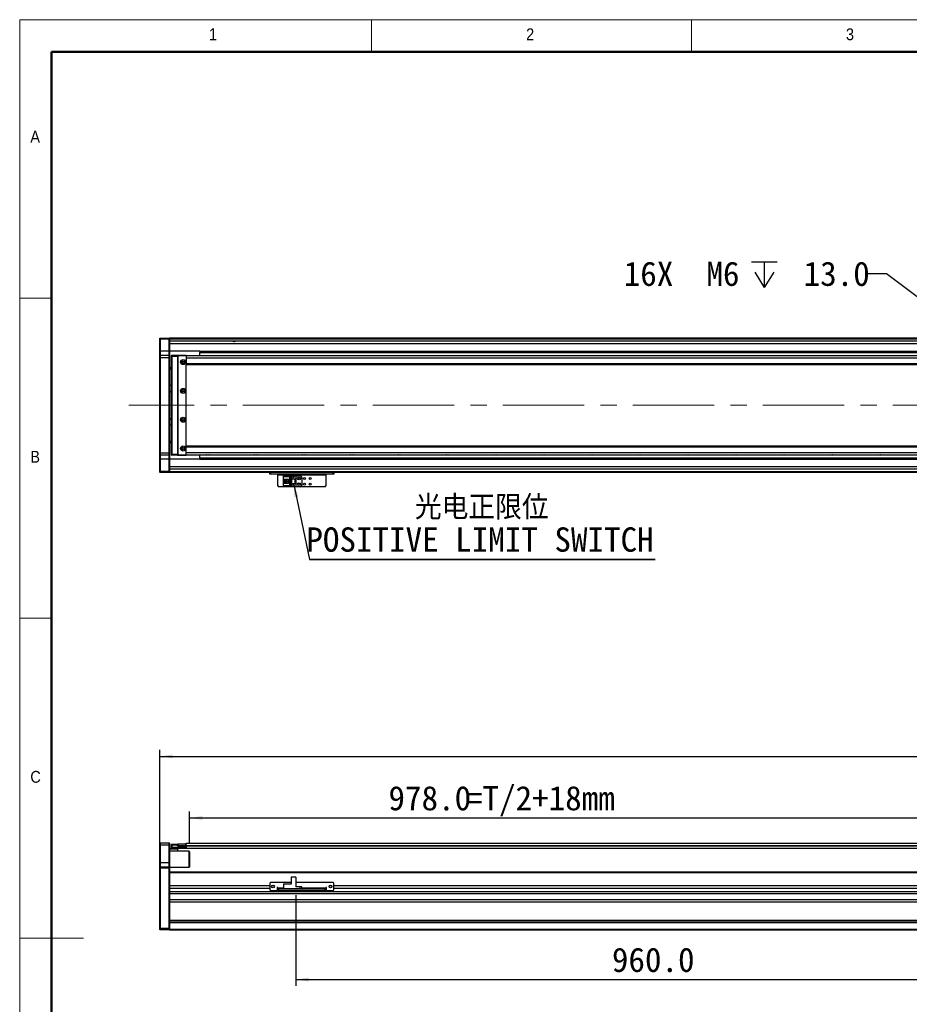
# Model space of a CAD drawing. Header units: millimetres. Extents: x 40 to 3320, y 40 to 2336.
# Tile 2 of 8: x 40 to 1153, y 1105 to 2336. Entities that reach past the tile are written whole.
import ezdxf

# ---------------------------------------------------------------- set-up
doc = ezdxf.new("R2010")
doc.units = ezdxf.units.MM
doc.header["$LTSCALE"] = 8
doc.linetypes.add('CENTERX2', pattern=[20.32, 12.7, -2.54, 2.54, -2.54])
doc.layers.add('DIMNS', color=7, linetype='Continuous')
doc.styles.add('SLDTEXTSTYLE0', font='Gothic.ttf', dxfattribs={"width": 0.913})
doc.styles.add('SLDTEXTSTYLE7', font='txt')
doc.styles.add('SLDTEXTSTYLE8', font='txt', dxfattribs={"bigfont": 'bigfont'})
doc.dimstyles.new('SLDDIMSTYLE1', dxfattribs={"dimtxt": 30.4, "dimasz": 16, "dimexe": 0, "dimexo": 0.0625, "dimgap": 7.6, "dimtad": 0, "dimtih": 1, "dimtoh": 1, "dimdec": 6, "dimrnd": 1e-09, "dimzin": 12, "dimdsep": 46, "dimtxsty": 'SLDTEXTSTYLE7', "dimsah": 1, "dimcen": 0, "dimadec": 0, "dimazin": 3, "dimtfac": 1, "dimtdec": 1, "dimtofl": 0, "dimtmove": 0, "dimatfit": 3, "dimfxl": 0, "dimfrac": 2, "dimtolj": 1, "dimtzin": 12, "dimarcsym": 0})
doc.dimstyles.new('SLDDIMSTYLE3', dxfattribs={"dimtxt": 30.4, "dimasz": 16, "dimexe": 0, "dimexo": 0.0625, "dimgap": 7.6, "dimtad": 2, "dimdec": 1, "dimrnd": 1e-09, "dimzin": 4, "dimdsep": 46, "dimtxsty": 'SLDTEXTSTYLE7', "dimsah": 1, "dimcen": 0.09, "dimadec": 0, "dimazin": 1, "dimtfac": 1, "dimtdec": 1, "dimtofl": 0, "dimtmove": 0, "dimatfit": 3, "dimfxl": 0, "dimfrac": 2, "dimtolj": 1, "dimtzin": 12, "dimarcsym": 0})
doc.dimstyles.new('SLDDIMSTYLE4', dxfattribs={"dimtxt": 0.18, "dimasz": 16, "dimexe": 0, "dimexo": 0.0625, "dimgap": 0, "dimtad": 0, "dimtih": 1, "dimtoh": 1, "dimdec": 0, "dimrnd": 1e-09, "dimzin": 0, "dimdsep": 46, "dimtxsty": 'Standard', "dimsah": 1, "dimcen": 0.09, "dimadec": 0, "dimazin": 0, "dimtfac": 16, "dimtdec": 0, "dimtofl": 0, "dimtmove": 0, "dimatfit": 3, "dimfxl": 0, "dimfrac": 2, "dimtolj": 1, "dimtzin": 0, "dimarcsym": 0})

# ---------------------------------------------------------------- blocks, each defined once
blk = doc.blocks.new('SW_SYMBOL_HOLE_DEPTH')
at = {"layer": 'DIMNS', "color": 0}
for p, q in [((0, 7000), (6400, 7000)), ((3200, 7000), (3200, 600)), ((800, 4440), (3200, 600)), ((5600, 4440), (3200, 600))]:
    blk.add_line(p, q, dxfattribs=at)
blk = doc.blocks.new('_D_1')
at = {"layer": 'DIMNS'}
for p, q in [((1124, 2018.4), (1098.3, 2018.4)), ((1243.3, 1928.6), (1124, 2018.4))]:
    blk.add_line(p, q, dxfattribs=at)
blk.add_solid([(1243.3, 1928.6), (1232, 1940.1), (1229.1, 1936.3)], dxfattribs=at)
at = {"layer": 'DIMNS', "xscale": 0.004985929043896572, "yscale": 0.004985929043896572, "zscale": 0.004985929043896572}
blk.add_blockref('SW_SYMBOL_HOLE_DEPTH', (955.2, 1998.3), dxfattribs=at)
at = {"layer": 'DIMNS', "char_height": 30.4, "attachment_point": 1, "style": 'SLDTEXTSTYLE7'}
for s, insert in [('16X  M6 ', (795.4, 2033.7)), (' 13.0', (999.7, 2033.7))]:
    blk.add_mtext(s, dxfattribs=dict(at, insert=insert))
blk = doc.blocks.new('SW_NOTE_3')
at = {"layer": 'DIMNS', "color": 0}
for p, q in [((0, 0), (432.2, 0)), ((432.2, 0), (0, 0)), ((0, 0), (432.2, 0)), ((432.2, 0), (0, 0)), ((0, 0), (432.2, 0)), ((432.2, 0), (0, 0))]:
    blk.add_line(p, q, dxfattribs=at)
at = {"layer": 'DIMNS', "color": 0, "char_height": 30.4, "attachment_point": 2}
for s, insert, style in [('光电正限位', (215.3, 80.4), 'SLDTEXTSTYLE8'), ('POSITIVE LIMIT SWITCH', (213.1, 40.2), 'SLDTEXTSTYLE7')]:
    blk.add_mtext(s, dxfattribs=dict(at, insert=insert, style=style))
blk = doc.blocks.new('_D_13')
at = {"layer": 'DIMNS'}
for p, q in [((215.3, 1285.8), (215.3, 1423.3)), ((215.3, 1415.3), (2495.3, 1415.3)), ((2495.3, 1285.8), (2495.3, 1423.3))]:
    blk.add_line(p, q, dxfattribs=at)
for points in [[(215.3, 1415.3), (231.3, 1412.9), (231.3, 1417.7)], [(2495.3, 1415.3), (2479.3, 1417.7), (2479.3, 1412.9)]]:
    blk.add_solid(points, dxfattribs=at)
at = {"layer": 'DIMNS', "insert": (1279.3, 1455.2), "char_height": 30.4, "attachment_point": 1, "style": 'SLDTEXTSTYLE7'}
blk.add_mtext('2280.0', dxfattribs=at)
blk = doc.blocks.new('_D_14')
at = {"layer": 'DIMNS'}
for p, q in [((252.3, 1306.3), (252.3, 1346.4)), ((1230.3, 1316), (1230.3, 1346.4)), ((252.3, 1338.4), (1230.3, 1338.4))]:
    blk.add_line(p, q, dxfattribs=at)
for points in [[(252.3, 1338.4), (268.3, 1336), (268.3, 1340.8)], [(1230.3, 1338.4), (1214.3, 1340.8), (1214.3, 1336)]]:
    blk.add_solid(points, dxfattribs=at)
at = {"layer": 'DIMNS', "char_height": 30.4, "attachment_point": 1, "style": 'SLDTEXTSTYLE7'}
for s, insert in [('978.0', (501.2, 1378.3)), ('=T/2+18mm', (598.1, 1378.3))]:
    blk.add_mtext(s, dxfattribs=dict(at, insert=insert))
blk = doc.blocks.new('_D_17')
at = {"layer": 'DIMNS'}
for p, q in [((1345.3, 1249), (1345.3, 1128.4)), ((385.3, 1242), (385.3, 1128.4)), ((385.3, 1136.4), (1345.3, 1136.4))]:
    blk.add_line(p, q, dxfattribs=at)
for points in [[(385.3, 1136.4), (401.3, 1134), (401.3, 1138.8)], [(1345.3, 1136.4), (1329.3, 1138.8), (1329.3, 1134)]]:
    blk.add_solid(points, dxfattribs=at)
at = {"layer": 'DIMNS', "insert": (780.6, 1176.3), "char_height": 30.4, "attachment_point": 1, "style": 'SLDTEXTSTYLE7'}
blk.add_mtext('960.0', dxfattribs=at)

msp = doc.modelspace()

# ---------------------------------------------------------------- linework, layer by layer
at = {"color": 7, "linetype": 'Continuous', "lineweight": 18}
for p, q in [((3320, 2336), (40, 2336)), ((40, 2336), (40, 40)), ((480, 2296), (480, 2336)), ((880, 2336), (880, 2296)), ((80, 2296), (3280, 2296)), ((80, 2296), (80, 80)), ((80, 1988), (40, 1988)), ((40, 1588), (80, 1588)), ((40, 1188), (120, 1188))]:
    msp.add_line(p, q, dxfattribs=at)
at = {"color": 7, "linetype": 'Continuous', "lineweight": 50}
for p, q in [((3280, 2296), (80, 2296)), ((80, 2296), (80, 80))]:
    msp.add_line(p, q, dxfattribs=at)
at = {"color": 7, "linetype": 'Continuous', "lineweight": 25}
for p, q in [((215.3228576, 1937.7838289), (215.6227882, 1938.0838265)), ((215.3228576, 1936.5838309), (215.3228576, 1937.7838289)), ((215.3228576, 1936.5838309), (215.6227882, 1936.5838309)), ((215.3228576, 1921.5838303), (215.3228576, 1936.5838309)), ((215.6227882, 1938.0838265), (215.6227882, 1936.5838309)), ((215.6227882, 1938.0838265), (227.0228918, 1938.0838265)), ((215.6227882, 1936.5838309), (215.6227882, 1921.5838303)), ((227.0228918, 1936.5838309), (215.6227882, 1936.5838309)), ((227.0228918, 1936.5838309), (227.0228918, 1938.0838265)), ((227.0228918, 1938.0838265), (227.3228224, 1937.7838289)), ((227.0228918, 1921.5838303), (227.0228918, 1936.5838309)), ((227.0228918, 1936.5838309), (227.3228224, 1936.5838309)), ((1259.3228425, 1938.0838265), (227.3228224, 1938.0838265)), ((227.3228224, 1938.0838265), (227.3228224, 1937.7838289)), ((227.3228224, 1937.7838289), (227.3228224, 1936.5838309)), ((1259.3228425, 1937.5838255), (227.3228224, 1937.5838255)), ((227.3228224, 1936.5838309), (227.3228224, 1921.5838303)), ((1259.3228425, 1936.5838309), (227.3228224, 1936.5838309)), ((1230.3228433, 1934.0886911), (227.3228224, 1934.0886911)), ((345.3228529, 1937.8838306), (1259.3228425, 1937.8838306)), ((345.3228529, 1937.8838306), (345.3228529, 1937.6838272)), ((345.3228529, 1937.6838272), (1259.3228425, 1937.6838272)), ((345.3228529, 1937.5838255), (345.3228529, 1937.6838272)), ((215.3228576, 1921.5838303), (215.6227882, 1921.5838303)), ((215.3228576, 1916.2838263), (215.3228576, 1921.5838303)), ((215.6227882, 1921.5838303), (215.6227882, 1916.5838276)), ((227.0228918, 1921.5838303), (215.6227882, 1921.5838303)), ((227.0228918, 1916.5838276), (227.0228918, 1921.5838303)), ((227.0228918, 1921.5838303), (227.3228224, 1921.5838303)), ((227.3228224, 1921.5838303), (227.3228224, 1916.2838263)), ((265.32281, 1921.5838303), (227.3228224, 1921.5838303)), ((265.32281, 1921.5838303), (1230.3228433, 1921.5838303)), ((265.32281, 1921.5838303), (265.32281, 1921.276628)), ((265.32281, 1921.276628), (1230.3228433, 1921.276628)), ((265.32281, 1921.276628), (265.32281, 1920.1939319)), ((265.32281, 1920.1939319), (265.32281, 1919.8867296)), ((265.32281, 1920.1939319), (1230.3228433, 1920.1939319)), ((265.32281, 1916.0838266), (265.32281, 1919.8867296)), ((265.32281, 1919.8867296), (1230.3228433, 1919.8867296)), ((215.6227882, 1916.5838276), (215.3228576, 1916.2838263)), ((215.3228576, 1913.583829), (215.3228576, 1916.2838263)), ((215.6227882, 1913.583829), (215.3228576, 1913.583829)), ((215.3228576, 1794.5838262), (215.3228576, 1913.583829)), ((215.6227882, 1916.5838276), (215.6227882, 1913.583829)), ((215.6227882, 1916.5838276), (227.0228918, 1916.5838276)), ((227.0228918, 1913.583829), (215.6227882, 1913.583829)), ((215.6227882, 1913.583829), (215.6227882, 1794.5838262)), ((227.0228918, 1913.583829), (227.0228918, 1916.5838276)), ((227.0228918, 1916.5838276), (227.3228224, 1916.2838263)), ((227.0228918, 1913.583829), (227.3228224, 1913.583829)), ((227.0228918, 1794.5838262), (227.0228918, 1913.583829)), ((227.3228224, 1916.2838263), (227.3228224, 1913.583829)), ((227.3228224, 1913.583829), (227.3228224, 1794.5838262)), ((229.8228796, 1916.2838263), (230.1228101, 1916.5838276)), ((229.8228796, 1915.0838283), (229.8228796, 1916.2838263)), ((229.8228796, 1915.0838283), (230.1228101, 1915.0838283)), ((229.8228796, 1793.0838269), (229.8228796, 1915.0838283)), ((230.1228101, 1916.5838276), (230.1228101, 1915.0838283)), ((230.1228101, 1916.5838276), (237.3228128, 1916.5838276)), ((237.3228128, 1915.0838283), (230.1228101, 1915.0838283)), ((230.1228101, 1915.0838283), (230.1228101, 1793.0838269)), ((237.3228128, 1916.5838276), (237.3228128, 1915.0838283)), ((237.3228128, 1916.5838276), (248.0228002, 1916.5838276)), ((248.0228002, 1916.2838263), (237.3228128, 1916.2838263)), ((237.3228128, 1915.0838283), (237.3228128, 1793.0838269)), ((238.3228595, 1916.0838266), (237.8228958, 1915.5838293)), ((237.8228958, 1915.5838293), (237.8228958, 1792.5838259)), ((247.8228862, 1916.0838266), (238.3228595, 1916.0838266)), ((248.32285, 1915.5838293), (247.8228862, 1916.0838266)), ((248.0228002, 1916.5838276), (248.0228002, 1916.2838263)), ((248.32285, 1916.2838263), (248.0228002, 1916.5838276)), ((248.32285, 1916.2838263), (248.0228002, 1916.2838263)), ((248.0228002, 1915.8838269), (248.0228002, 1916.2838263)), ((248.32285, 1916.2838263), (248.32285, 1916.0838266)), ((2462.3228367, 1916.0838266), (248.32285, 1916.0838266)), ((248.32285, 1916.0838266), (248.32285, 1915.5838293)), ((248.32285, 1915.4455018), (248.32285, 1915.5838293)), ((248.32285, 1915.4455018), (248.32285, 1913.0838243)), ((2462.3228367, 1913.0838243), (248.32285, 1913.0838243)), ((248.32285, 1913.0838243), (248.32285, 1906.083825)), ((229.8228796, 1901.083826), (227.3228224, 1901.083826)), ((229.8228796, 1899.0838294), (227.3228224, 1899.0838294)), ((2462.3228367, 1906.083825), (248.32285, 1906.083825)), ((248.32285, 1906.083825), (248.32285, 1905.0838229)), ((248.32285, 1803.0838286), (248.32285, 1905.0838267)), ((248.32285, 1905.0838229), (2462.3228367, 1905.0838229)), ((227.3228224, 1879.083828), (229.8228796, 1879.083828)), ((227.3228224, 1871.5838277), (229.8228796, 1871.5838277)), ((229.8228796, 1870.5838275), (227.3228224, 1870.5838275)), ((227.3228224, 1837.5838277), (229.8228796, 1837.5838277)), ((229.8228796, 1836.5838275), (227.3228224, 1836.5838275)), ((229.8228796, 1829.0838272), (227.3228224, 1829.0838272)), ((227.3228224, 1809.0838258), (229.8228796, 1809.0838258)), ((229.8228796, 1807.0838292), (227.3228224, 1807.0838292)), ((2462.3228367, 1803.0838323), (248.32285, 1803.0838323)), ((248.32285, 1802.0838303), (248.32285, 1803.0838323)), ((248.32285, 1802.0838303), (2462.3228367, 1802.0838303)), ((248.32285, 1795.083831), (248.32285, 1802.0838303)), ((215.6227882, 1794.5838262), (215.3228576, 1794.5838262)), ((215.3228576, 1791.883829), (215.3228576, 1794.5838262)), ((215.6227882, 1791.5838276), (215.3228576, 1791.883829)), ((215.3228576, 1786.5838249), (215.3228576, 1791.883829)), ((215.6227882, 1786.5838249), (215.3228576, 1786.5838249)), ((215.3228576, 1771.5838243), (215.3228576, 1786.5838249)), ((215.6227882, 1794.5838262), (227.0228918, 1794.5838262)), ((215.6227882, 1794.5838262), (215.6227882, 1791.5838276)), ((227.0228918, 1791.5838276), (215.6227882, 1791.5838276)), ((215.6227882, 1791.5838276), (215.6227882, 1786.5838249)), ((227.0228918, 1786.5838249), (215.6227882, 1786.5838249)), ((215.6227882, 1786.5838249), (215.6227882, 1771.5838243)), ((227.0228918, 1794.5838262), (227.3228224, 1794.5838262)), ((227.0228918, 1791.5838276), (227.0228918, 1794.5838262)), ((227.0228918, 1791.5838276), (227.3228224, 1791.883829)), ((227.0228918, 1786.5838249), (227.0228918, 1791.5838276)), ((227.3228224, 1786.5838249), (227.0228918, 1786.5838249)), ((227.0228918, 1771.5838243), (227.0228918, 1786.5838249)), ((227.3228224, 1794.5838262), (227.3228224, 1791.883829)), ((227.3228224, 1791.883829), (227.3228224, 1786.5838249)), ((227.3228224, 1786.5838249), (227.3228224, 1771.5838243)), ((265.32281, 1786.5838249), (227.3228224, 1786.5838249)), ((229.8228796, 1793.0838269), (230.1228101, 1793.0838269)), ((229.8228796, 1791.883829), (229.8228796, 1793.0838269)), ((229.8228796, 1791.883829), (230.1228101, 1791.5838276)), ((230.1228101, 1793.0838269), (237.3228128, 1793.0838269)), ((230.1228101, 1793.0838269), (230.1228101, 1791.5838276)), ((237.3228128, 1791.5838276), (230.1228101, 1791.5838276)), ((237.3228128, 1793.0838269), (237.3228128, 1791.5838276)), ((237.3228128, 1791.883829), (248.0228002, 1791.883829)), ((248.0228002, 1791.5838276), (237.3228128, 1791.5838276)), ((237.8228958, 1792.5838259), (238.3228595, 1792.0838286)), ((238.3228595, 1792.0838286), (247.8228862, 1792.0838286)), ((247.8228862, 1792.0838286), (248.32285, 1792.5838259)), ((248.0228002, 1791.883829), (248.0228002, 1792.2838283)), ((248.0228002, 1791.883829), (248.32285, 1791.883829)), ((248.0228002, 1791.883829), (248.0228002, 1791.5838276)), ((248.0228002, 1791.5838276), (248.32285, 1791.883829)), ((248.32285, 1792.7221534), (248.32285, 1795.083831)), ((248.32285, 1795.083831), (2462.3228367, 1795.083831)), ((248.32285, 1792.5838259), (248.32285, 1792.7221534)), ((248.32285, 1792.0838286), (248.32285, 1792.5838259)), ((248.32285, 1792.0838286), (248.32285, 1791.883829)), ((248.32285, 1792.0838286), (2462.3228367, 1792.0838286)), ((265.32281, 1788.2809256), (265.32281, 1792.0838286)), ((265.32281, 1788.2809256), (1227.526551, 1788.2809256)), ((265.32281, 1788.2809256), (265.32281, 1787.9737233)), ((265.32281, 1787.9737233), (1227.4942602, 1787.9737233)), ((265.32281, 1787.9737233), (265.32281, 1786.8910273)), ((265.32281, 1786.8910273), (1227.38046, 1786.8910273)), ((265.32281, 1786.8910273), (265.32281, 1786.5838249)), ((265.32281, 1786.5838249), (1227.3481692, 1786.5838249)), ((1230.3228433, 1774.0789642), (227.3228224, 1774.0789642)), ((215.6227882, 1771.5838243), (215.3228576, 1771.5838243)), ((215.3228576, 1770.3838264), (215.3228576, 1771.5838243)), ((215.6227882, 1770.0838288), (215.3228576, 1770.3838264)), ((215.6227882, 1771.5838243), (227.0228918, 1771.5838243)), ((215.6227882, 1771.5838243), (215.6227882, 1770.0838288)), ((227.0228918, 1770.0838288), (215.6227882, 1770.0838288)), ((227.3228224, 1771.5838243), (227.0228918, 1771.5838243)), ((227.0228918, 1770.0838288), (227.0228918, 1771.5838243)), ((227.3228224, 1770.3838264), (227.0228918, 1770.0838288)), ((227.3228224, 1771.5838243), (227.3228224, 1770.3838264)), ((227.3228224, 1770.3838264), (227.3228224, 1770.0838288)), ((1345.3228436, 1770.0838288), (227.3228224, 1770.0838288)), ((352.8227861, 1768.0838247), (352.8227861, 1770.0838288)), ((353.8228328, 1768.0838247), (352.8227861, 1768.0838247)), ((353.8228328, 1770.0838288), (353.8228328, 1768.0838247)), ((431.8228419, 1768.0838247), (353.8228328, 1768.0838247)), ((362.8228362, 1768.0838247), (362.8228362, 1767.0838301)), ((362.8228362, 1767.0838301), (422.8228386, 1767.0838301)), ((362.8228362, 1753.2838275), (362.8228362, 1767.0838301)), ((370.1228554, 1764.9838244), (370.1228554, 1765.7838305)), ((370.1228554, 1765.7838305), (379.3228324, 1765.7838305)), ((370.1228554, 1764.9838244), (370.1228554, 1764.4838308)), ((378.4228618, 1764.9838244), (370.1228554, 1764.9838244)), ((377.9228385, 1764.4838308), (370.1228554, 1764.4838308)), ((370.1228554, 1761.8838241), (370.1228554, 1764.4838308)), ((370.1228554, 1761.8838241), (376.322871, 1761.8838241)), ((370.1228554, 1756.2838261), (370.1228554, 1761.8838241)), ((371.4228327, 1756.2838261), (371.4228327, 1761.8838241)), ((371.9228561, 1761.5338256), (371.9228561, 1761.8838241)), ((376.322871, 1761.5338256), (371.9228561, 1761.5338256)), ((371.9228561, 1756.6338246), (371.9228561, 1761.5338256)), ((372.8828485, 1759.8838275), (372.8828485, 1758.2838302)), ((374.7228439, 1759.8838275), (372.8828485, 1759.8838275)), ((374.7228439, 1759.8838275), (374.7228439, 1758.2838302)), ((376.322871, 1761.8838241), (376.322871, 1756.2838261)), ((377.9228385, 1764.4838308), (378.4228618, 1764.9838244)), ((377.9228385, 1753.6838268), (377.9228385, 1764.4838308)), ((378.4228618, 1753.1838258), (378.4228618, 1764.9838244)), ((379.3228324, 1765.7838305), (379.3228324, 1762.0838274)), ((379.3228324, 1765.7838305), (385.3228147, 1765.7838305)), ((379.3228324, 1762.0838274), (385.3228147, 1762.0838274)), ((379.3228324, 1762.0838274), (379.3228324, 1756.0838302)), ((379.8228557, 1762.0838274), (379.8228557, 1756.0838302)), ((380.1228459, 1762.0838274), (380.1228459, 1756.0838302)), ((381.722873, 1764.2838274), (381.9228466, 1764.2838274)), ((382.3228533, 1763.0838295), (381.722873, 1764.2838274)), ((381.9228466, 1764.6838267), (382.7228601, 1764.6838267)), ((381.9228466, 1764.2838274), (381.9228466, 1764.6838267)), ((382.9228337, 1764.2838274), (382.3228533, 1763.0838295)), ((382.7228601, 1764.6838267), (382.7228601, 1764.2838274)), ((382.7228601, 1764.2838274), (382.9228337, 1764.2838274)), ((384.5228608, 1756.0838302), (384.5228608, 1762.0838274)), ((384.822851, 1756.0838302), (384.822851, 1762.0838274)), ((385.3228147, 1765.7838305), (385.3228147, 1762.0838274)), ((385.3228147, 1765.7838305), (390.8228333, 1765.7838305)), ((385.3228147, 1762.0838274), (385.3228147, 1756.0838302)), ((392.8228672, 1763.7838264), (392.8228672, 1754.3838312)), ((422.8228386, 1767.0838301), (422.8228386, 1768.0838247)), ((422.8228386, 1767.0838301), (422.8228386, 1753.2838275)), ((431.8228419, 1768.0838247), (431.8228419, 1770.0838288)), ((432.822829, 1768.0838247), (431.8228419, 1768.0838247)), ((432.822829, 1770.0838288), (432.822829, 1768.0838247)), ((362.8228362, 1753.2838275), (363.8228233, 1752.2838255)), ((421.8228514, 1752.2838255), (363.8228233, 1752.2838255)), ((370.1228554, 1753.6838268), (370.1228554, 1756.2838261)), ((376.322871, 1756.2838261), (370.1228554, 1756.2838261)), ((370.1228554, 1753.6838268), (377.9228385, 1753.6838268)), ((370.1228554, 1753.6838268), (370.1228554, 1753.1838258)), ((370.1228554, 1753.1838258), (378.4228618, 1753.1838258)), ((370.1228554, 1752.3838272), (370.1228554, 1753.1838258)), ((379.3228324, 1752.3838272), (370.1228554, 1752.3838272)), ((371.9228561, 1756.2838261), (371.9228561, 1756.6338246)), ((371.9228561, 1756.6338246), (376.322871, 1756.6338246)), ((372.8828485, 1758.2838302), (374.7228439, 1758.2838302)), ((378.4228618, 1753.1838258), (377.9228385, 1753.6838268)), ((379.3228324, 1756.0838302), (379.3228324, 1752.3838272)), ((385.3228147, 1756.0838302), (379.3228324, 1756.0838302)), ((385.3228147, 1752.3838272), (379.3228324, 1752.3838272)), ((381.722873, 1754.6838288), (381.9228466, 1754.6838288)), ((382.3228533, 1753.4838309), (381.722873, 1754.6838288)), ((381.9228466, 1755.0838282), (382.7228601, 1755.0838282)), ((381.9228466, 1754.6838288), (381.9228466, 1755.0838282)), ((382.9228337, 1754.6838288), (382.3228533, 1753.4838309)), ((382.7228601, 1755.0838282), (382.7228601, 1754.6838288)), ((382.7228601, 1754.6838288), (382.9228337, 1754.6838288)), ((385.3228147, 1756.0838302), (385.3228147, 1752.3838272)), ((390.8228333, 1752.3838272), (385.3228147, 1752.3838272)), ((421.8228514, 1752.2838255), (422.8228386, 1753.2838275)), ((215.6227882, 1307.1658236), (215.3228576, 1306.8658259)), ((215.3228576, 1304.1658249), (215.3228576, 1306.8658259)), ((215.6227882, 1307.1658236), (215.6227882, 1304.1658249)), ((215.6227882, 1307.1658236), (227.0228918, 1307.1658236)), ((227.0228918, 1304.1658249), (227.0228918, 1307.1658236)), ((227.0228918, 1307.1658236), (227.3228224, 1306.8658259)), ((227.3228224, 1306.8658259), (227.3228224, 1304.1658249)), ((229.8228796, 1305.3658304), (230.1228101, 1305.665828)), ((229.8228796, 1304.1658249), (229.8228796, 1305.3658304)), ((230.1228101, 1305.665828), (230.1228101, 1304.1658249)), ((230.1228101, 1305.665828), (237.3228128, 1305.665828)), ((237.3228128, 1305.665828), (237.3228128, 1304.1658249)), ((237.8228958, 1303.8658273), (237.8228958, 1305.8658239)), ((237.8228958, 1305.8658239), (238.3228595, 1305.8658239)), ((238.3228595, 1305.8658239), (238.3228595, 1303.8658273)), ((238.3228595, 1305.8658239), (247.8228862, 1305.8658239)), ((247.8228862, 1303.8658273), (247.8228862, 1305.8658239)), ((247.8228862, 1305.8658239), (248.32285, 1305.8658239)), ((248.32285, 1307.0158285), (2462.3228367, 1307.0158285)), ((248.32285, 1305.8658239), (248.32285, 1307.0158285)), ((248.32285, 1305.8658239), (248.32285, 1305.6741428)), ((248.32285, 1304.0158299), (248.32285, 1305.6741428)), ((215.6227882, 1304.1658249), (215.3228576, 1304.1658249)), ((215.3228576, 1282.1658251), (215.3228576, 1304.1658249)), ((227.0228918, 1304.1658249), (215.6227882, 1304.1658249)), ((215.6227882, 1304.1658249), (215.6227882, 1282.1658251)), ((227.0228918, 1304.1658249), (227.3228224, 1304.1658249)), ((227.0228918, 1282.1658251), (227.0228918, 1304.1658249)), ((227.3228224, 1304.1658249), (227.3228224, 1282.1658251)), ((227.3228224, 1300.1658243), (230.1228101, 1300.1658243)), ((237.3228128, 1299.1658297), (227.3228224, 1299.1658297)), ((251.8228348, 1296.6658246), (227.3228224, 1296.6658246)), ((229.8228796, 1304.1658249), (230.1228101, 1304.1658249)), ((229.8228796, 1301.6658273), (229.8228796, 1304.1658249)), ((229.8228796, 1300.4658294), (229.8228796, 1301.6658273)), ((230.1228101, 1301.6658273), (229.8228796, 1301.6658273)), ((230.1228101, 1300.1658243), (229.8228796, 1300.4658294)), ((230.1228101, 1304.1658249), (230.1228101, 1301.6658273)), ((237.3228128, 1304.1658249), (230.1228101, 1304.1658249)), ((230.1228101, 1301.6658273), (230.1228101, 1300.1658243)), ((230.1228101, 1301.6658273), (248.0228002, 1301.6658273)), ((248.0228002, 1300.1658243), (230.1228101, 1300.1658243)), ((237.3228128, 1303.3658263), (237.3228128, 1304.1658249)), ((237.3228128, 1303.6658239), (248.0228002, 1303.6658239)), ((248.0228002, 1303.3658263), (237.3228128, 1303.3658263)), ((237.3228128, 1300.1658243), (237.3228128, 1299.1658297)), ((237.3228128, 1299.1658297), (237.3228128, 1296.6658246)), ((238.3228595, 1303.8658273), (237.8228958, 1303.8658273)), ((237.8228958, 1303.8658273), (237.8228958, 1303.6658239)), ((238.3228595, 1303.8658273), (247.8228862, 1303.8658273)), ((248.32285, 1303.8658273), (247.8228862, 1303.8658273)), ((248.0228002, 1303.6658239), (248.0228002, 1303.3658263)), ((248.0228002, 1303.6658239), (248.32285, 1303.3658263)), ((248.32285, 1303.6658239), (248.0228002, 1303.6658239)), ((248.0228002, 1301.6658273), (248.0228002, 1303.3658263)), ((248.0228002, 1303.3658263), (248.32285, 1303.3658263)), ((248.0228002, 1300.1658243), (248.0228002, 1301.6658273)), ((248.0228002, 1301.6658273), (248.32285, 1301.6658273)), ((248.0228002, 1300.1658243), (248.32285, 1300.4658294)), ((248.32285, 1303.5158288), (248.32285, 1304.0158299)), ((248.32285, 1303.3658263), (248.32285, 1303.5158288)), ((248.32285, 1303.3658263), (248.32285, 1301.6658273)), ((248.32285, 1301.6658273), (248.32285, 1300.4658294)), ((248.32285, 1300.5158302), (1230.3228433, 1300.5158302)), ((252.3227985, 1296.1658236), (251.8228348, 1296.6658246)), ((251.8228348, 1276.6658288), (251.8228348, 1296.6658246)), ((252.3227985, 1296.1658236), (252.3227985, 1277.1658298)), ((215.6227882, 1282.1658251), (215.3228576, 1282.1658251)), ((215.3228576, 1276.8658248), (215.3228576, 1282.1658251)), ((215.6227882, 1282.1658251), (215.6227882, 1277.1658298)), ((227.0228918, 1282.1658251), (215.6227882, 1282.1658251)), ((227.0228918, 1277.1658298), (227.0228918, 1282.1658251)), ((227.3228224, 1282.1658251), (227.0228918, 1282.1658251)), ((227.3228224, 1282.1658251), (227.3228224, 1276.8658248)), ((215.6227882, 1277.1658298), (215.3228576, 1276.8658248)), ((215.3228576, 1275.6658268), (215.3228576, 1276.8658248)), ((215.3228576, 1200.7900913), (215.3228576, 1275.6658268)), ((215.6227882, 1275.6658268), (215.3228576, 1275.6658268)), ((215.6227882, 1277.1658298), (215.6227882, 1275.6658268)), ((215.6227882, 1277.1658298), (227.0228918, 1277.1658298)), ((215.6227882, 1275.6658268), (215.6227882, 1200.6658273)), ((227.0228918, 1275.6658268), (215.6227882, 1275.6658268)), ((227.0228918, 1275.6658268), (227.0228918, 1277.1658298)), ((227.3228224, 1276.8658248), (227.0228918, 1277.1658298)), ((227.3228224, 1275.6658268), (227.0228918, 1275.6658268)), ((227.0228918, 1200.6658273), (227.0228918, 1275.6658268)), ((227.3228224, 1276.8658248), (227.3228224, 1275.6658268)), ((227.3228224, 1276.6658288), (251.8228348, 1276.6658288)), ((227.3228224, 1275.6658268), (227.3228224, 1270.3799751)), ((1230.3228433, 1270.6670833), (227.3228224, 1270.6670833)), ((1345.3228436, 1270.6658316), (227.3228224, 1270.6658316)), ((227.3228224, 1270.3799751), (227.3228224, 1269.6658295)), ((227.3228224, 1269.6658295), (227.3228224, 1253.66272)), ((251.8228348, 1276.6658288), (252.3227985, 1277.1658298)), ((353.8228328, 1257.6658313), (352.8227861, 1256.665833)), ((352.8227861, 1256.665833), (352.8227861, 1248.6658317)), ((379.3228324, 1257.6658313), (353.8228328, 1257.6658313)), ((370.1228554, 1256.165832), (377.9228385, 1256.165832)), ((370.1228554, 1256.165832), (370.1228554, 1255.665831)), ((370.1228554, 1255.665831), (370.1228554, 1249.6658337)), ((379.3228324, 1255.665831), (370.1228554, 1255.665831)), ((378.4228618, 1255.665831), (377.9228385, 1256.165832)), ((379.3228324, 1264.5658326), (379.3228324, 1255.665831)), ((385.3228147, 1264.5658326), (379.3228324, 1264.5658326)), ((385.3228147, 1264.5658326), (385.3228147, 1252.1658313)), ((431.8228419, 1257.6658313), (385.3228147, 1257.6658313)), ((432.822829, 1256.665833), (431.8228419, 1257.6658313)), ((432.822829, 1248.6658317), (432.822829, 1256.665833)), ((227.3228224, 1253.66272), (227.3228224, 1250.2627221)), ((352.8227861, 1253.66272), (227.3228224, 1253.66272)), ((352.8227861, 1250.2627221), (227.3228224, 1250.2627221)), ((227.3228224, 1250.2627221), (227.3228224, 1246.0019809)), ((2483.3228643, 1246.0019809), (227.3228224, 1246.0019809)), ((227.3228224, 1246.0019809), (227.3228224, 1244.6943109)), ((227.3228224, 1244.6943109), (227.3228224, 1207.4658272)), ((2483.3228643, 1243.4039038), (227.3228224, 1243.4039038)), ((352.8227861, 1248.6658317), (353.8228328, 1247.6658334)), ((353.8228328, 1247.6658334), (361.8228491, 1247.6658334)), ((358.1998999, 1253.66272), (355.4458077, 1253.66272)), ((362.8228362, 1251.665834), (361.8228491, 1251.665834)), ((361.8228491, 1251.665834), (361.8228491, 1247.6658334)), ((362.8228362, 1250.2627221), (361.8228491, 1250.2627221)), ((362.8228362, 1250.665832), (362.8228362, 1251.665834)), ((362.8228362, 1250.665832), (362.8228362, 1249.6658337)), ((362.8228362, 1247.6658334), (362.8228362, 1249.6658337)), ((362.8228362, 1249.6658337), (363.8228233, 1249.6658337)), ((363.8228233, 1247.6658334), (362.8228362, 1247.6658334)), ((363.8228233, 1249.6658337), (363.8228233, 1247.6658334)), ((421.8228514, 1249.6658337), (363.8228233, 1249.6658337)), ((421.8228514, 1247.6658334), (363.8228233, 1247.6658334)), ((390.8228333, 1252.1658313), (385.3228147, 1252.1658313)), ((390.8228333, 1249.6658337), (390.8228333, 1252.1658313)), ((392.8228672, 1252.1658313), (390.8228333, 1252.1658313)), ((392.8228672, 1249.6658337), (392.8228672, 1252.1658313)), ((421.8228514, 1247.6658334), (421.8228514, 1249.6658337)), ((421.8228514, 1249.6658337), (422.8228386, 1249.6658337)), ((422.8228386, 1247.6658334), (421.8228514, 1247.6658334)), ((423.8228257, 1251.665834), (422.8228386, 1251.665834)), ((422.8228386, 1251.665834), (422.8228386, 1250.665832)), ((422.8228386, 1249.6658337), (422.8228386, 1250.665832)), ((423.8228257, 1250.2627221), (422.8228386, 1250.2627221)), ((422.8228386, 1249.6658337), (422.8228386, 1247.6658334)), ((423.8228257, 1247.6658334), (423.8228257, 1251.665834)), ((423.8228257, 1247.6658334), (431.8228419, 1247.6658334)), ((430.199867, 1253.66272), (427.4458344, 1253.66272)), ((431.8228419, 1247.6658334), (432.822829, 1248.6658317)), ((2277.8228576, 1253.66272), (432.822829, 1253.66272)), ((2277.8228576, 1250.2627221), (432.822829, 1250.2627221)), ((2483.3228643, 1235.8983491), (227.3228224, 1235.8983491)), ((2483.3228643, 1233.3002758), (227.3228224, 1233.3002758)), ((2483.3228643, 1210.1658272), (227.3228224, 1210.1658272)), ((2483.3228643, 1208.1658269), (227.3228224, 1208.1658269)), ((227.3228224, 1207.4658272), (227.3228224, 1207.1658277)), ((2483.3228643, 1207.1658277), (227.3228224, 1207.1658277)), ((227.3228224, 1207.1658277), (227.3228224, 1199.1658272)), ((215.3228576, 1200.7900913), (215.6227882, 1200.6658273)), ((215.3228576, 1198.9658272), (215.3228576, 1200.7900913)), ((215.3228576, 1198.9658272), (215.6227882, 1198.6658272)), ((215.6227882, 1200.6658273), (215.6227882, 1198.6658272)), ((215.6227882, 1200.6658273), (227.0228918, 1200.6658273)), ((227.0228918, 1198.6658272), (215.6227882, 1198.6658272)), ((227.3228224, 1200.7900913), (227.0228918, 1200.6658273)), ((227.0228918, 1198.6658272), (227.0228918, 1200.6658273)), ((227.3228224, 1198.9658272), (227.0228918, 1198.6658272)), ((2483.3228643, 1199.1658272), (227.3228224, 1199.1658272)), ((227.3228224, 1199.1658272), (227.3228224, 1198.1658272)), ((2483.3228643, 1198.1658272), (227.3228224, 1198.1658272))]:
    msp.add_line(p, q, dxfattribs=at)
at = {"color": 8, "linetype": 'Continuous', "lineweight": 25}
for p, q in [((1230.3228433, 1931.0886924), (227.3228224, 1931.0886924)), ((229.8228796, 1900.0838277), (227.3228224, 1900.0838277)), ((229.8228796, 1808.0838275), (227.3228224, 1808.0838275)), ((1230.3228433, 1777.0789628), (227.3228224, 1777.0789628)), ((1345.3228436, 1771.0838308), (227.3228224, 1771.0838308)), ((248.32285, 1304.0158299), (1230.3228433, 1304.0158299)), ((248.32285, 1303.5158288), (1230.3228433, 1303.5158288)), ((1345.3228436, 1269.6658295), (227.3228224, 1269.6658295)), ((370.1228554, 1250.665832), (362.8228362, 1250.665832)), ((422.8228386, 1250.665832), (392.8228672, 1250.665832))]:
    msp.add_line(p, q, dxfattribs=at)
at = {"color": 7, "linetype": 'Continuous', "lineweight": 25, "flags": 128}
for points in [[(273.8021667, 1916.0838266), (273.9845569, 1916.1414196), (275.3228004, 1916.3338271)], [(275.3228004, 1916.3338271), (276.6610439, 1916.1414196), (276.8435533, 1916.0838266)], [(333.8021095, 1916.0838266), (333.9846189, 1916.1414196), (335.3228624, 1916.3338271)], [(335.3228624, 1916.3338271), (336.6611059, 1916.1414196), (336.8434961, 1916.0838266)], [(393.8021715, 1916.0838266), (393.9846213, 1916.1414196), (395.3228648, 1916.3338271)], [(395.3228648, 1916.3338271), (396.6610487, 1916.1414196), (396.8435581, 1916.0838266)], [(453.8021739, 1916.0838266), (453.9846237, 1916.1414196), (455.3228672, 1916.3338271)], [(455.3228672, 1916.3338271), (456.6610511, 1916.1414196), (456.8435605, 1916.0838266)], [(513.8021763, 1916.0838266), (513.9846261, 1916.1414196), (515.3228696, 1916.3338271)], [(515.3228696, 1916.3338271), (516.6610534, 1916.1414196), (516.8435033, 1916.0838266)], [(573.8021786, 1916.0838266), (573.9846285, 1916.1414196), (575.3228719, 1916.3338271)], [(575.3228719, 1916.3338271), (576.6610558, 1916.1414196), (576.8435056, 1916.0838266)], [(633.802181, 1916.0838266), (633.9846308, 1916.1414196), (635.3228147, 1916.3338271)], [(635.3228147, 1916.3338271), (636.6610582, 1916.1414196), (636.843508, 1916.0838266)], [(693.8021834, 1916.0838266), (693.9846332, 1916.1414196), (695.3228171, 1916.3338271)], [(695.3228171, 1916.3338271), (696.6610606, 1916.1414196), (696.8435104, 1916.0838266)], [(753.8021262, 1916.0838266), (753.9846356, 1916.1414196), (755.3228195, 1916.3338271)], [(755.3228195, 1916.3338271), (756.661063, 1916.1414196), (756.8435128, 1916.0838266)], [(813.8021286, 1916.0838266), (813.984638, 1916.1414196), (815.3228219, 1916.3338271)], [(815.3228219, 1916.3338271), (816.6610654, 1916.1414196), (816.8435152, 1916.0838266)], [(873.8021608, 1916.0838266), (873.9846106, 1916.1414196), (875.3228541, 1916.3338271)], [(875.3228541, 1916.3338271), (876.6610677, 1916.1414196), (876.8435474, 1916.0838266)], [(933.8021631, 1916.0838266), (933.984613, 1916.1414196), (935.3228564, 1916.3338271)], [(935.3228564, 1916.3338271), (936.6610701, 1916.1414196), (936.8435199, 1916.0838266)], [(993.8021655, 1916.0838266), (993.9846153, 1916.1414196), (995.322829, 1916.3338271)], [(995.322829, 1916.3338271), (996.6610725, 1916.1414196), (996.8435223, 1916.0838266)], [(1053.8021679, 1916.0838266), (1053.9846177, 1916.1414196), (1055.3228314, 1916.3338271)], [(1055.3228314, 1916.3338271), (1056.6610749, 1916.1414196), (1056.8435247, 1916.0838266)], [(1113.8021554, 1916.0838266), (1113.9846201, 1916.1414196), (1115.3228487, 1916.3338271)], [(1115.3228487, 1916.3338271), (1116.6610773, 1916.1414196), (1116.8435271, 1916.0838266)], [(275.3228004, 1791.8338281), (273.9845569, 1792.0262356), (273.8021667, 1792.0838286)], [(276.8435533, 1792.0838286), (276.6610439, 1792.0262356), (275.3228004, 1791.8338281)], [(335.3228624, 1791.8338281), (333.9846189, 1792.0262356), (333.8021095, 1792.0838286)], [(336.8434961, 1792.0838286), (336.6611059, 1792.0262356), (335.3228624, 1791.8338281)], [(395.3228648, 1791.8338281), (393.9846213, 1792.0262356), (393.8021715, 1792.0838286)], [(396.8435581, 1792.0838286), (396.6610487, 1792.0262356), (395.3228648, 1791.8338281)], [(455.3228672, 1791.8338281), (453.9846237, 1792.0262356), (453.8021739, 1792.0838286)], [(456.8435605, 1792.0838286), (456.6610511, 1792.0262356), (455.3228672, 1791.8338281)], [(515.3228696, 1791.8338281), (513.9846261, 1792.0262356), (513.8021763, 1792.0838286)], [(516.8435033, 1792.0838286), (516.6610534, 1792.0262356), (515.3228696, 1791.8338281)], [(575.3228719, 1791.8338281), (573.9846285, 1792.0262356), (573.8021786, 1792.0838286)], [(576.8435056, 1792.0838286), (576.6610558, 1792.0262356), (575.3228719, 1791.8338281)], [(635.3228147, 1791.8338281), (633.9846308, 1792.0262356), (633.802181, 1792.0838286)], [(636.843508, 1792.0838286), (636.6610582, 1792.0262356), (635.3228147, 1791.8338281)], [(695.3228171, 1791.8338281), (693.9846332, 1792.0262356), (693.8021834, 1792.0838286)], [(696.8435104, 1792.0838286), (696.6610606, 1792.0262356), (695.3228171, 1791.8338281)], [(755.3228195, 1791.8338281), (753.9846356, 1792.0262356), (753.8021262, 1792.0838286)], [(756.8435128, 1792.0838286), (756.661063, 1792.0262356), (755.3228195, 1791.8338281)], [(815.3228219, 1791.8338281), (813.984638, 1792.0262356), (813.8021286, 1792.0838286)], [(816.8435152, 1792.0838286), (816.6610654, 1792.0262356), (815.3228219, 1791.8338281)], [(875.3228541, 1791.8338281), (873.9846106, 1792.0262356), (873.8021608, 1792.0838286)], [(876.8435474, 1792.0838286), (876.6610677, 1792.0262356), (875.3228541, 1791.8338281)], [(935.3228564, 1791.8338281), (933.984613, 1792.0262356), (933.8021631, 1792.0838286)], [(936.8435199, 1792.0838286), (936.6610701, 1792.0262356), (935.3228564, 1791.8338281)], [(995.322829, 1791.8338281), (993.9846153, 1792.0262356), (993.8021655, 1792.0838286)], [(996.8435223, 1792.0838286), (996.6610725, 1792.0262356), (995.322829, 1791.8338281)], [(1055.3228314, 1791.8338281), (1053.9846177, 1792.0262356), (1053.8021679, 1792.0838286)], [(1056.8435247, 1792.0838286), (1056.6610749, 1792.0262356), (1055.3228314, 1791.8338281)], [(1115.3228487, 1791.8338281), (1113.9846201, 1792.0262356), (1113.8021554, 1792.0838286)], [(1116.8435271, 1792.0838286), (1116.6610773, 1792.0262356), (1115.3228487, 1791.8338281)]]:
    msp.add_lwpolyline(points, dxfattribs=at)
at = {"color": 7, "linetype": 'Continuous', "lineweight": 25}
for centre, radius in [((244.3228433, 1908.0838276), 3.15), ((244.3228433, 1908.0838276), 1.7), ((244.3228433, 1908.0838276), 1.6), ((244.3228433, 1908.0838276), 1.25), ((244.3228433, 1872.0838276), 3.15), ((244.3228433, 1872.0838276), 1.7), ((244.3228433, 1872.0838276), 1.6), ((244.3228433, 1872.0838276), 1.25), ((244.3228433, 1836.0838276), 3.15), ((244.3228433, 1836.0838276), 1.7), ((244.3228433, 1836.0838276), 1.6), ((244.3228433, 1836.0838276), 1.25), ((244.3228433, 1800.0838276), 3.15), ((244.3228433, 1800.0838276), 1.7), ((244.3228433, 1800.0838276), 1.6), ((244.3228433, 1800.0838276), 1.25), ((389.3228433, 1762.5838276), 1.75), ((389.3228433, 1762.5838276), 1.25), ((396.3228433, 1762.5838276), 1.25), ((403.3228433, 1762.5838276), 1.25), ((389.3228433, 1755.5838276), 1.75), ((389.3228433, 1755.5838276), 1.25), ((396.3228433, 1755.5838276), 1.25), ((403.3228433, 1755.5838276), 1.25), ((356.8228433, 1252.6658322), 1.7), ((428.8228433, 1252.6658322), 1.7)]:
    msp.add_circle(centre, radius, dxfattribs=at)
for centre, start, end in [((390.8228433, 1763.7838276), 0, 90), ((390.8228433, 1754.3838276), 270, 0)]:
    msp.add_arc(centre, 2, start, end, dxfattribs=at)
msp.add_open_spline([(309.9728878, 1934.0886911), (309.9571346, 1934.0798895), (309.9256707, 1934.0623101), (309.6836759, 1933.9359001), (309.3123484, 1933.7723317), (308.810492, 1933.620886), (308.2556125, 1933.5761394), (307.7540756, 1933.6453845), (307.3148047, 1933.7803967), (306.9427266, 1933.9443569), (306.7095397, 1934.0683378), (306.6835248, 1934.0827564), (306.672817, 1934.0886911)], degree=3, knots=[0, 0, 0, 0, 0.0970963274, 0.1939310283, 0.2974959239, 0.4111305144, 0.5173981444, 0.6075718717, 0.6998079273, 0.8066003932, 0.9203966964, 1, 1, 1, 1], dxfattribs=at)
at = {"layer": 'DIMNS', "linetype": 'CENTERX2', "lineweight": 18}
msp.add_line((2534.1228433, 1854.0838276), (176.5228433, 1854.0838276), dxfattribs=at)

# ---------------------------------------------------------------- block references
at = {"layer": 'DIMNS'}
msp.add_blockref('SW_NOTE_3', (402.5542784, 1661.302682), dxfattribs=at)

# ---------------------------------------------------------------- texts
at = {"color": 7, "linetype": 'Continuous', "lineweight": 0, "char_height": 14.8166667, "attachment_point": 1, "style": 'SLDTEXTSTYLE0'}
for s, insert in [('1', (276.6666667, 2325.1704848)), ('2', (673.3333333, 2325.1704848)), ('3', (1073.3333333, 2325.1704848)), ('A', (53.3333333, 2197.1704528)), ('B', (53.3333333, 1797.1704528)), ('C', (53.3333333, 1397.1704528))]:
    msp.add_mtext(s, dxfattribs=dict(at, insert=insert))

# ---------------------------------------------------------------- dimensions: what is measured, and where the dimension line sits
at = {"layer": 'DIMNS'}
dim = msp.add_diameter_dim_2p(p1=(1247.3202598, 1925.5803891), p2=(1243.3254268, 1928.5872661), text='16X  M6 {\\fGDT;x} 13.0\\P', dimstyle='SLDDIMSTYLE1', override={"dimpost": '<>'}, dxfattribs=at)
dim.commit()
dim.dimension.update_dxf_attribs({"geometry": '_D_1', "text_midpoint": (940.5089991, 2018.4056965), "dimtype": 163})
for base, p1, p2, picture, middle in [((2495.3228433, 1415.3142747), (215.3228433, 1275.6658272), (2495.3228433, 1275.6658272), '_D_13', (1338.752913, 1415.3142747)), ((1345.3228433, 1136.4382488), (385.3228433, 1252.1658322), (1345.3228433, 1259.1658322), '_D_17', (828.9963979, 1136.4382488))]:
    dim = msp.add_linear_dim(base=base, p1=p1, p2=p2, angle=0, dimstyle='SLDDIMSTYLE3', dxfattribs=at)
    dim.commit()
    dim.dimension.update_dxf_attribs({"geometry": picture, "text_midpoint": middle, "dimtype": 160})
dim = msp.add_linear_dim(base=(1230.3228433, 1338.4251792), p1=(252.3228433, 1296.1658272), p2=(1230.3228433, 1305.8658272), angle=0, text='<>=T/2+18mm', dimstyle='SLDDIMSTYLE3', dxfattribs=at)
dim.commit()
dim.dimension.update_dxf_attribs({"geometry": '_D_14', "text_midpoint": (664.1986258, 1338.4251792), "dimtype": 160})

# ---------------------------------------------------------------- leaders
msp.add_leader([(382.7228433, 1755.0838276), (402.5542784, 1661.302682)], dimstyle='SLDDIMSTYLE4', dxfattribs=at)

doc.saveas('drawing.dxf')
